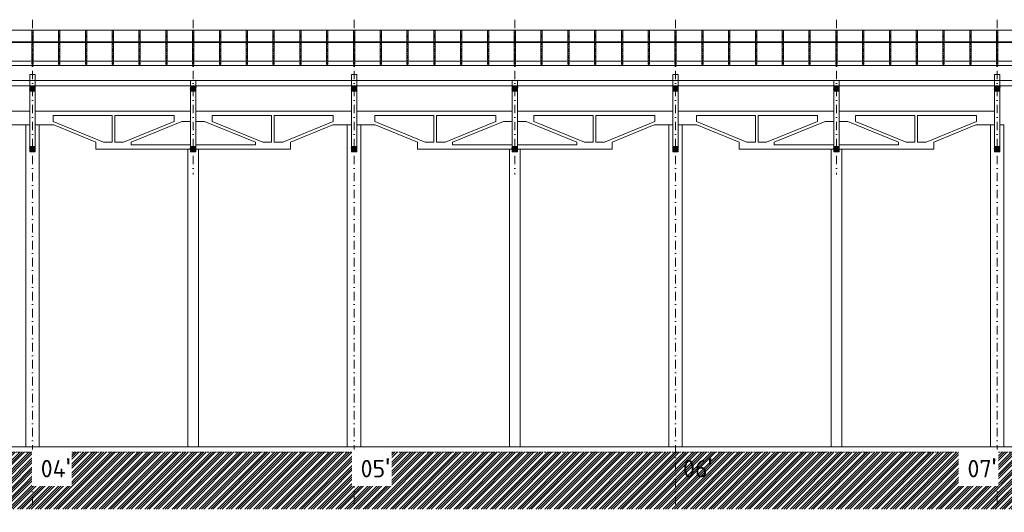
# Model space of a CAD drawing. Header units: millimetres. Extents: x -725694 to 4766210, y -2984614 to 2187451.
# Tile 40 of 256: x 41525 to 78265, y -47075 to -28685. Entities that reach past the tile are written whole.
import ezdxf

# ---------------------------------------------------------------- set-up
doc = ezdxf.new("R2010")
doc.units = ezdxf.units.MM
for name, pattern in [('CENTERX2', [101.6, 63.5, -12.7, 12.7, -12.7]), ('DASHDOT', [25.4, 12.7, -6.35, 0, -6.35]), ('HIDDEN', [9.525, 6.35, -3.175]), ('ČÁRKOVANÁ', [19.05, 12.7, -6.35])]:
    doc.linetypes.add(name, pattern=pattern)
for name, color, linetype, lineweight in [('A99_N_kce-pohl', 7, 'Continuous', 9), ('A99_N_kce-rez-sil', 7, 'Continuous', 18), ('A99_N_sraf', 7, 'Continuous', 0), ('A99_N_sraf @ 100', 7, 'Continuous', 0), ('A99_N_sraf @ 200', 7, 'Continuous', 0), ('A99_N_sraf @ 50 (2)', 7, 'Continuous', 0), ('A99_N_txt-popis-200', 7, 'Continuous', 5), ('A99_S_kce-pohl', 7, 'Continuous', 5), ('A99_S_kce-rez-sil', 7, 'Continuous', 15), ('A99_S_osy', 7, 'CENTERX2', 5)]:
    doc.layers.add(name, color=color, linetype=linetype, lineweight=lineweight)
doc.styles.add('ad_popis 100', font='isocpeur.ttf', dxfattribs={"height": 200})
pattern_1 = [(45, (36240, -250), (-28.28427, 28.28427), []), (45, (36251.314, -250), (-28.28427, 28.28427), []), (45, (36273.94, -250), (-16.970563, 39.59798), [16, -8, 0, -8])]
pattern_2 = [(45, (36240, -2450), (-28.28427, 28.28427), []), (45, (36251.314, -2450), (-28.28427, 28.28427), []), (45, (36273.94, -2450), (-16.970563, 39.59798), [16, -8, 0, -8])]
pattern_3 = [(45, (48240, -250), (-28.28427, 28.28427), []), (45, (48251.314, -250), (-28.28427, 28.28427), []), (45, (48273.94, -250), (-16.970563, 39.59798), [16, -8, 0, -8])]
pattern_4 = [(45, (48240, -2450), (-28.28427, 28.28427), []), (45, (48251.314, -2450), (-28.28427, 28.28427), []), (45, (48273.94, -2450), (-16.970563, 39.59798), [16, -8, 0, -8])]
pattern_5 = [(45, (60240, -250), (-28.28427, 28.28427), []), (45, (60251.314, -250), (-28.28427, 28.28427), []), (45, (60273.94, -250), (-16.970563, 39.59798), [16, -8, 0, -8])]
pattern_6 = [(45, (60240, -2450), (-28.28427, 28.28427), []), (45, (60251.314, -2450), (-28.28427, 28.28427), []), (45, (60273.94, -2450), (-16.970563, 39.59798), [16, -8, 0, -8])]
pattern_7 = [(45, (72240, -250), (-28.28427, 28.28427), []), (45, (72251.314, -250), (-28.28427, 28.28427), []), (45, (72273.94, -250), (-16.970563, 39.59798), [16, -8, 0, -8])]
pattern_8 = [(45, (72240, -2450), (-28.28427, 28.28427), []), (45, (72251.314, -2450), (-28.28427, 28.28427), []), (45, (72273.94, -2450), (-16.970563, 39.59798), [16, -8, 0, -8])]
pattern_9 = [(45, (42240, -250), (-28.28427, 28.28427), []), (45, (42251.314, -250), (-28.28427, 28.28427), []), (45, (42273.94, -250), (-16.970563, 39.59798), [16, -8, 0, -8])]
pattern_10 = [(45, (42240, -2450), (-28.28427, 28.28427), []), (45, (42251.314, -2450), (-28.28427, 28.28427), []), (45, (42273.94, -2450), (-16.970563, 39.59798), [16, -8, 0, -8])]
pattern_11 = [(45, (54240, -250), (-28.28427, 28.28427), []), (45, (54251.314, -250), (-28.28427, 28.28427), []), (45, (54273.94, -250), (-16.970563, 39.59798), [16, -8, 0, -8])]
pattern_12 = [(45, (54240, -2450), (-28.28427, 28.28427), []), (45, (54251.314, -2450), (-28.28427, 28.28427), []), (45, (54273.94, -2450), (-16.970563, 39.59798), [16, -8, 0, -8])]
pattern_13 = [(45, (66240, -250), (-28.28427, 28.28427), []), (45, (66251.314, -250), (-28.28427, 28.28427), []), (45, (66273.94, -250), (-16.970563, 39.59798), [16, -8, 0, -8])]
pattern_14 = [(45, (66240, -2450), (-28.28427, 28.28427), []), (45, (66251.314, -2450), (-28.28427, 28.28427), []), (45, (66273.94, -2450), (-16.970563, 39.59798), [16, -8, 0, -8])]

# ---------------------------------------------------------------- blocks, each defined once
blk = doc.blocks.new('*U6348')
at = {"layer": 'A99_N_sraf @ 100', "lineweight": 0, "ltscale": 2, "transparency": 33554687}
h = blk.add_hatch(dxfattribs=at)
h.set_pattern_fill('ZELEZOBETON', color=256, scale=8)
h.set_pattern_definition(pattern_1)
h.paths.add_polyline_path([(42100, -31355), (42100, -31155), (41900, -31155), (41900, -31355)])
at = {"layer": 'A99_N_sraf @ 200', "lineweight": 0, "ltscale": 2, "transparency": 33554687}
h = blk.add_hatch(dxfattribs=at)
h.set_pattern_fill('ZELEZOBETON', color=256, scale=8)
h.set_pattern_definition(pattern_1)
h.paths.add_polyline_path([(42100, -31355), (42100, -31155), (41900, -31155), (41900, -31355)])
at = {"layer": 'A99_N_sraf @ 50 (2)', "lineweight": 0, "ltscale": 2, "transparency": 33554687}
h = blk.add_hatch(dxfattribs=at)
h.set_pattern_fill('ZELEZOBETON', color=256, scale=8)
h.set_pattern_definition(pattern_1)
h.paths.add_polyline_path([(42100, -31355), (42100, -31155), (41900, -31155), (41900, -31355)])
blk = doc.blocks.new('*U6349')
at = {"layer": 'A99_N_sraf @ 100', "lineweight": 0, "ltscale": 2, "transparency": 33554687}
h = blk.add_hatch(dxfattribs=at)
h.set_pattern_fill('ZELEZOBETON', color=256, scale=8)
h.set_pattern_definition(pattern_2)
h.paths.add_polyline_path([(42100, -33615), (42100, -33417), (41900, -33417), (41900, -33615)])
at = {"layer": 'A99_N_sraf @ 200', "lineweight": 0, "ltscale": 2, "transparency": 33554687}
h = blk.add_hatch(dxfattribs=at)
h.set_pattern_fill('ZELEZOBETON', color=256, scale=8)
h.set_pattern_definition(pattern_2)
h.paths.add_polyline_path([(42100, -33615), (42100, -33417), (41900, -33417), (41900, -33615)])
at = {"layer": 'A99_N_sraf @ 50 (2)', "lineweight": 0, "ltscale": 2, "transparency": 33554687}
h = blk.add_hatch(dxfattribs=at)
h.set_pattern_fill('ZELEZOBETON', color=256, scale=8)
h.set_pattern_definition(pattern_2)
h.paths.add_polyline_path([(42100, -33615), (42100, -33417), (41900, -33417), (41900, -33615)])
blk = doc.blocks.new('*U6350')
at = {"layer": 'A99_N_sraf @ 100', "lineweight": 0, "ltscale": 2, "transparency": 33554687}
h = blk.add_hatch(dxfattribs=at)
h.set_pattern_fill('ZELEZOBETON', color=256, scale=8)
h.set_pattern_definition(pattern_3)
h.paths.add_polyline_path([(54100, -31355), (54100, -31155), (53900, -31155), (53900, -31355)])
at = {"layer": 'A99_N_sraf @ 200', "lineweight": 0, "ltscale": 2, "transparency": 33554687}
h = blk.add_hatch(dxfattribs=at)
h.set_pattern_fill('ZELEZOBETON', color=256, scale=8)
h.set_pattern_definition(pattern_3)
h.paths.add_polyline_path([(54100, -31355), (54100, -31155), (53900, -31155), (53900, -31355)])
at = {"layer": 'A99_N_sraf @ 50 (2)', "lineweight": 0, "ltscale": 2, "transparency": 33554687}
h = blk.add_hatch(dxfattribs=at)
h.set_pattern_fill('ZELEZOBETON', color=256, scale=8)
h.set_pattern_definition(pattern_3)
h.paths.add_polyline_path([(54100, -31355), (54100, -31155), (53900, -31155), (53900, -31355)])
blk = doc.blocks.new('*U6351')
at = {"layer": 'A99_N_sraf @ 100', "lineweight": 0, "ltscale": 2, "transparency": 33554687}
h = blk.add_hatch(dxfattribs=at)
h.set_pattern_fill('ZELEZOBETON', color=256, scale=8)
h.set_pattern_definition(pattern_4)
h.paths.add_polyline_path([(54100, -33615), (54100, -33417), (53900, -33417), (53900, -33615)])
at = {"layer": 'A99_N_sraf @ 200', "lineweight": 0, "ltscale": 2, "transparency": 33554687}
h = blk.add_hatch(dxfattribs=at)
h.set_pattern_fill('ZELEZOBETON', color=256, scale=8)
h.set_pattern_definition(pattern_4)
h.paths.add_polyline_path([(54100, -33615), (54100, -33417), (53900, -33417), (53900, -33615)])
at = {"layer": 'A99_N_sraf @ 50 (2)', "lineweight": 0, "ltscale": 2, "transparency": 33554687}
h = blk.add_hatch(dxfattribs=at)
h.set_pattern_fill('ZELEZOBETON', color=256, scale=8)
h.set_pattern_definition(pattern_4)
h.paths.add_polyline_path([(54100, -33615), (54100, -33417), (53900, -33417), (53900, -33615)])
blk = doc.blocks.new('*U6352')
at = {"layer": 'A99_N_sraf @ 100', "lineweight": 0, "ltscale": 2, "transparency": 33554687}
h = blk.add_hatch(dxfattribs=at)
h.set_pattern_fill('ZELEZOBETON', color=256, scale=8)
h.set_pattern_definition(pattern_5)
h.paths.add_polyline_path([(66100, -31355), (66100, -31155), (65900, -31155), (65900, -31355)])
at = {"layer": 'A99_N_sraf @ 200', "lineweight": 0, "ltscale": 2, "transparency": 33554687}
h = blk.add_hatch(dxfattribs=at)
h.set_pattern_fill('ZELEZOBETON', color=256, scale=8)
h.set_pattern_definition(pattern_5)
h.paths.add_polyline_path([(66100, -31355), (66100, -31155), (65900, -31155), (65900, -31355)])
at = {"layer": 'A99_N_sraf @ 50 (2)', "lineweight": 0, "ltscale": 2, "transparency": 33554687}
h = blk.add_hatch(dxfattribs=at)
h.set_pattern_fill('ZELEZOBETON', color=256, scale=8)
h.set_pattern_definition(pattern_5)
h.paths.add_polyline_path([(66100, -31355), (66100, -31155), (65900, -31155), (65900, -31355)])
blk = doc.blocks.new('*U6353')
at = {"layer": 'A99_N_sraf @ 100', "lineweight": 0, "ltscale": 2, "transparency": 33554687}
h = blk.add_hatch(dxfattribs=at)
h.set_pattern_fill('ZELEZOBETON', color=256, scale=8)
h.set_pattern_definition(pattern_6)
h.paths.add_polyline_path([(66100, -33615), (66100, -33417), (65900, -33417), (65900, -33615)])
at = {"layer": 'A99_N_sraf @ 200', "lineweight": 0, "ltscale": 2, "transparency": 33554687}
h = blk.add_hatch(dxfattribs=at)
h.set_pattern_fill('ZELEZOBETON', color=256, scale=8)
h.set_pattern_definition(pattern_6)
h.paths.add_polyline_path([(66100, -33615), (66100, -33417), (65900, -33417), (65900, -33615)])
at = {"layer": 'A99_N_sraf @ 50 (2)', "lineweight": 0, "ltscale": 2, "transparency": 33554687}
h = blk.add_hatch(dxfattribs=at)
h.set_pattern_fill('ZELEZOBETON', color=256, scale=8)
h.set_pattern_definition(pattern_6)
h.paths.add_polyline_path([(66100, -33615), (66100, -33417), (65900, -33417), (65900, -33615)])
blk = doc.blocks.new('*U6354')
at = {"layer": 'A99_N_sraf @ 100', "lineweight": 0, "ltscale": 2, "transparency": 33554687}
h = blk.add_hatch(dxfattribs=at)
h.set_pattern_fill('ZELEZOBETON', color=256, scale=8)
h.set_pattern_definition(pattern_7)
h.paths.add_polyline_path([(78100, -31355), (78100, -31155), (77900, -31155), (77900, -31355)])
at = {"layer": 'A99_N_sraf @ 200', "lineweight": 0, "ltscale": 2, "transparency": 33554687}
h = blk.add_hatch(dxfattribs=at)
h.set_pattern_fill('ZELEZOBETON', color=256, scale=8)
h.set_pattern_definition(pattern_7)
h.paths.add_polyline_path([(78100, -31355), (78100, -31155), (77900, -31155), (77900, -31355)])
at = {"layer": 'A99_N_sraf @ 50 (2)', "lineweight": 0, "ltscale": 2, "transparency": 33554687}
h = blk.add_hatch(dxfattribs=at)
h.set_pattern_fill('ZELEZOBETON', color=256, scale=8)
h.set_pattern_definition(pattern_7)
h.paths.add_polyline_path([(78100, -31355), (78100, -31155), (77900, -31155), (77900, -31355)])
blk = doc.blocks.new('*U6355')
at = {"layer": 'A99_N_sraf @ 100', "lineweight": 0, "ltscale": 2, "transparency": 33554687}
h = blk.add_hatch(dxfattribs=at)
h.set_pattern_fill('ZELEZOBETON', color=256, scale=8)
h.set_pattern_definition(pattern_8)
h.paths.add_polyline_path([(78100, -33615), (78100, -33417), (77900, -33417), (77900, -33615)])
at = {"layer": 'A99_N_sraf @ 200', "lineweight": 0, "ltscale": 2, "transparency": 33554687}
h = blk.add_hatch(dxfattribs=at)
h.set_pattern_fill('ZELEZOBETON', color=256, scale=8)
h.set_pattern_definition(pattern_8)
h.paths.add_polyline_path([(78100, -33615), (78100, -33417), (77900, -33417), (77900, -33615)])
at = {"layer": 'A99_N_sraf @ 50 (2)', "lineweight": 0, "ltscale": 2, "transparency": 33554687}
h = blk.add_hatch(dxfattribs=at)
h.set_pattern_fill('ZELEZOBETON', color=256, scale=8)
h.set_pattern_definition(pattern_8)
h.paths.add_polyline_path([(78100, -33615), (78100, -33417), (77900, -33417), (77900, -33615)])
blk = doc.blocks.new('*U6374')
at = {"layer": 'A99_N_sraf @ 100', "lineweight": 0, "ltscale": 2, "transparency": 33554687}
h = blk.add_hatch(dxfattribs=at)
h.set_pattern_fill('ZELEZOBETON', color=256, scale=8)
h.set_pattern_definition(pattern_9)
h.paths.add_polyline_path([(48100, -31355), (48100, -31155), (47900, -31155), (47900, -31355)])
at = {"layer": 'A99_N_sraf @ 200', "lineweight": 0, "ltscale": 2, "transparency": 33554687}
h = blk.add_hatch(dxfattribs=at)
h.set_pattern_fill('ZELEZOBETON', color=256, scale=8)
h.set_pattern_definition(pattern_9)
h.paths.add_polyline_path([(48100, -31355), (48100, -31155), (47900, -31155), (47900, -31355)])
at = {"layer": 'A99_N_sraf @ 50 (2)', "lineweight": 0, "ltscale": 2, "transparency": 33554687}
h = blk.add_hatch(dxfattribs=at)
h.set_pattern_fill('ZELEZOBETON', color=256, scale=8)
h.set_pattern_definition(pattern_9)
h.paths.add_polyline_path([(48100, -31355), (48100, -31155), (47900, -31155), (47900, -31355)])
blk = doc.blocks.new('*U6375')
at = {"layer": 'A99_N_sraf @ 100', "lineweight": 0, "ltscale": 2, "transparency": 33554687}
h = blk.add_hatch(dxfattribs=at)
h.set_pattern_fill('ZELEZOBETON', color=256, scale=8)
h.set_pattern_definition(pattern_10)
h.paths.add_polyline_path([(48100, -33615), (48100, -33417), (47900, -33417), (47900, -33615)])
at = {"layer": 'A99_N_sraf @ 200', "lineweight": 0, "ltscale": 2, "transparency": 33554687}
h = blk.add_hatch(dxfattribs=at)
h.set_pattern_fill('ZELEZOBETON', color=256, scale=8)
h.set_pattern_definition(pattern_10)
h.paths.add_polyline_path([(48100, -33615), (48100, -33417), (47900, -33417), (47900, -33615)])
at = {"layer": 'A99_N_sraf @ 50 (2)', "lineweight": 0, "ltscale": 2, "transparency": 33554687}
h = blk.add_hatch(dxfattribs=at)
h.set_pattern_fill('ZELEZOBETON', color=256, scale=8)
h.set_pattern_definition(pattern_10)
h.paths.add_polyline_path([(48100, -33615), (48100, -33417), (47900, -33417), (47900, -33615)])
blk = doc.blocks.new('*U6376')
at = {"layer": 'A99_N_sraf @ 100', "lineweight": 0, "ltscale": 2, "transparency": 33554687}
h = blk.add_hatch(dxfattribs=at)
h.set_pattern_fill('ZELEZOBETON', color=256, scale=8)
h.set_pattern_definition(pattern_11)
h.paths.add_polyline_path([(60100, -31355), (60100, -31155), (59900, -31155), (59900, -31355)])
at = {"layer": 'A99_N_sraf @ 200', "lineweight": 0, "ltscale": 2, "transparency": 33554687}
h = blk.add_hatch(dxfattribs=at)
h.set_pattern_fill('ZELEZOBETON', color=256, scale=8)
h.set_pattern_definition(pattern_11)
h.paths.add_polyline_path([(60100, -31355), (60100, -31155), (59900, -31155), (59900, -31355)])
at = {"layer": 'A99_N_sraf @ 50 (2)', "lineweight": 0, "ltscale": 2, "transparency": 33554687}
h = blk.add_hatch(dxfattribs=at)
h.set_pattern_fill('ZELEZOBETON', color=256, scale=8)
h.set_pattern_definition(pattern_11)
h.paths.add_polyline_path([(60100, -31355), (60100, -31155), (59900, -31155), (59900, -31355)])
blk = doc.blocks.new('*U6377')
at = {"layer": 'A99_N_sraf @ 100', "lineweight": 0, "ltscale": 2, "transparency": 33554687}
h = blk.add_hatch(dxfattribs=at)
h.set_pattern_fill('ZELEZOBETON', color=256, scale=8)
h.set_pattern_definition(pattern_12)
h.paths.add_polyline_path([(60100, -33615), (60100, -33417), (59900, -33417), (59900, -33615)])
at = {"layer": 'A99_N_sraf @ 200', "lineweight": 0, "ltscale": 2, "transparency": 33554687}
h = blk.add_hatch(dxfattribs=at)
h.set_pattern_fill('ZELEZOBETON', color=256, scale=8)
h.set_pattern_definition(pattern_12)
h.paths.add_polyline_path([(60100, -33615), (60100, -33417), (59900, -33417), (59900, -33615)])
at = {"layer": 'A99_N_sraf @ 50 (2)', "lineweight": 0, "ltscale": 2, "transparency": 33554687}
h = blk.add_hatch(dxfattribs=at)
h.set_pattern_fill('ZELEZOBETON', color=256, scale=8)
h.set_pattern_definition(pattern_12)
h.paths.add_polyline_path([(60100, -33615), (60100, -33417), (59900, -33417), (59900, -33615)])
blk = doc.blocks.new('*U6378')
at = {"layer": 'A99_N_sraf @ 100', "lineweight": 0, "ltscale": 2, "transparency": 33554687}
h = blk.add_hatch(dxfattribs=at)
h.set_pattern_fill('ZELEZOBETON', color=256, scale=8)
h.set_pattern_definition(pattern_13)
h.paths.add_polyline_path([(72100, -31355), (72100, -31155), (71900, -31155), (71900, -31355)])
at = {"layer": 'A99_N_sraf @ 200', "lineweight": 0, "ltscale": 2, "transparency": 33554687}
h = blk.add_hatch(dxfattribs=at)
h.set_pattern_fill('ZELEZOBETON', color=256, scale=8)
h.set_pattern_definition(pattern_13)
h.paths.add_polyline_path([(72100, -31355), (72100, -31155), (71900, -31155), (71900, -31355)])
at = {"layer": 'A99_N_sraf @ 50 (2)', "lineweight": 0, "ltscale": 2, "transparency": 33554687}
h = blk.add_hatch(dxfattribs=at)
h.set_pattern_fill('ZELEZOBETON', color=256, scale=8)
h.set_pattern_definition(pattern_13)
h.paths.add_polyline_path([(72100, -31355), (72100, -31155), (71900, -31155), (71900, -31355)])
blk = doc.blocks.new('*U6379')
at = {"layer": 'A99_N_sraf @ 100', "lineweight": 0, "ltscale": 2, "transparency": 33554687}
h = blk.add_hatch(dxfattribs=at)
h.set_pattern_fill('ZELEZOBETON', color=256, scale=8)
h.set_pattern_definition(pattern_14)
h.paths.add_polyline_path([(72100, -33615), (72100, -33417), (71900, -33417), (71900, -33615)])
at = {"layer": 'A99_N_sraf @ 200', "lineweight": 0, "ltscale": 2, "transparency": 33554687}
h = blk.add_hatch(dxfattribs=at)
h.set_pattern_fill('ZELEZOBETON', color=256, scale=8)
h.set_pattern_definition(pattern_14)
h.paths.add_polyline_path([(72100, -33615), (72100, -33417), (71900, -33417), (71900, -33615)])
at = {"layer": 'A99_N_sraf @ 50 (2)', "lineweight": 0, "ltscale": 2, "transparency": 33554687}
h = blk.add_hatch(dxfattribs=at)
h.set_pattern_fill('ZELEZOBETON', color=256, scale=8)
h.set_pattern_definition(pattern_14)
h.paths.add_polyline_path([(72100, -33615), (72100, -33417), (71900, -33417), (71900, -33615)])

msp = doc.modelspace()

# ---------------------------------------------------------------- hatches: boundary and pattern name
at = {"layer": 'A99_N_sraf @ 200', "linetype": 'Continuous', "lineweight": 0}
h = msp.add_hatch(dxfattribs=at)
h.set_pattern_fill('ZEM_PUVODNI', color=256, scale=0.3, angle=90)
h.set_pattern_definition([(225, (-1008875, 174330), (169.705627, -169.705627), []), (225, (-1008959.85, 174330), (169.705627, -169.705627), []), (225, (-1009044.7, 174330), (169.705627, -169.705627), [])])
h.paths.add_polyline_path([(-150, -44835), (-150, -46960), (155112.5, -46960), (155112.5, -44835)])

# ---------------------------------------------------------------- linework, layer by layer
at = {"layer": 'A99_N_kce-pohl', "color": 1, "linetype": 'Continuous'}
for p, q in [((41975, -30210), (41975, -29075)), ((42025, -30210), (42025, -29075)), ((42975, -30210), (42975, -29075)), ((43025, -30210), (43025, -29075)), ((43975, -30210), (43975, -29075)), ((44025, -30210), (44025, -29075)), ((44975, -30210), (44975, -29075)), ((45025, -30210), (45025, -29075)), ((45975, -30210), (45975, -29075)), ((46025, -30210), (46025, -29075)), ((46975, -30210), (46975, -29075)), ((47025, -30210), (47025, -29075)), ((47975, -30210), (47975, -29075)), ((48025, -30210), (48025, -29075)), ((48975, -30210), (48975, -29075)), ((49025, -30210), (49025, -29075)), ((49975, -30210), (49975, -29075)), ((50025, -30210), (50025, -29075)), ((50975, -30210), (50975, -29075)), ((51025, -30210), (51025, -29075)), ((51975, -30210), (51975, -29075)), ((52025, -30210), (52025, -29075)), ((52975, -30210), (52975, -29075)), ((53025, -30210), (53025, -29075)), ((53975, -30210), (53975, -29075)), ((54025, -30210), (54025, -29075)), ((54975, -30210), (54975, -29075)), ((55025, -30210), (55025, -29075)), ((55975, -30210), (55975, -29075)), ((56025, -30210), (56025, -29075)), ((56975, -30210), (56975, -29075)), ((57025, -30210), (57025, -29075)), ((57975, -30210), (57975, -29075)), ((58025, -30210), (58025, -29075)), ((58975, -30210), (58975, -29075)), ((59025, -30210), (59025, -29075)), ((59975, -30210), (59975, -29075)), ((60025, -30210), (60025, -29075)), ((60975, -30210), (60975, -29075)), ((61025, -30210), (61025, -29075)), ((61975, -30210), (61975, -29075)), ((62025, -30210), (62025, -29075)), ((62975, -30210), (62975, -29075)), ((63025, -30210), (63025, -29075)), ((63975, -30210), (63975, -29075)), ((64025, -30210), (64025, -29075)), ((64975, -30210), (64975, -29075)), ((65025, -30210), (65025, -29075)), ((65975, -30210), (65975, -29075)), ((66025, -30210), (66025, -29075)), ((66975, -30210), (66975, -29075)), ((67025, -30210), (67025, -29075)), ((67975, -30210), (67975, -29075)), ((68025, -30210), (68025, -29075)), ((68975, -30210), (68975, -29075)), ((69025, -30210), (69025, -29075)), ((69975, -30210), (69975, -29075)), ((70025, -30210), (70025, -29075)), ((70975, -30210), (70975, -29075)), ((71025, -30210), (71025, -29075)), ((71975, -30210), (71975, -29075)), ((72025, -30210), (72025, -29075)), ((72975, -30210), (72975, -29075)), ((73025, -30210), (73025, -29075)), ((73975, -30210), (73975, -29075)), ((74025, -30210), (74025, -29075)), ((74975, -30210), (74975, -29075)), ((75025, -30210), (75025, -29075)), ((75975, -30210), (75975, -29075)), ((76025, -30210), (76025, -29075)), ((76975, -30210), (76975, -29075)), ((77025, -30210), (77025, -29075)), ((77975, -30210), (77975, -29075)), ((78025, -30210), (78025, -29075))]:
    msp.add_line(p, q, dxfattribs=at)
at = {"layer": 'A99_N_kce-pohl', "color": 1, "linetype": 'DASHDOT', "lineweight": 5, "ltscale": 10}
for p, q in [((42000, -30390), (42000, -29075)), ((43000, -30390), (43000, -29075)), ((44000, -30390), (44000, -29075)), ((45000, -30390), (45000, -29075)), ((46000, -30390), (46000, -29075)), ((47000, -30390), (47000, -29075)), ((48000, -30390), (48000, -29075)), ((49000, -30390), (49000, -29075)), ((50000, -30390), (50000, -29075)), ((51000, -30390), (51000, -29075)), ((52000, -30390), (52000, -29075)), ((53000, -30390), (53000, -29075)), ((54000, -30390), (54000, -29075)), ((55000, -30390), (55000, -29075)), ((56000, -30390), (56000, -29075)), ((57000, -30390), (57000, -29075)), ((58000, -30390), (58000, -29075)), ((59000, -30390), (59000, -29075)), ((60000, -30390), (60000, -29075)), ((61000, -30390), (61000, -29075)), ((62000, -30390), (62000, -29075)), ((63000, -30390), (63000, -29075)), ((64000, -30390), (64000, -29075)), ((65000, -30390), (65000, -29075)), ((66000, -30390), (66000, -29075)), ((67000, -30390), (67000, -29075)), ((68000, -30390), (68000, -29075)), ((69000, -30390), (69000, -29075)), ((70000, -30390), (70000, -29075)), ((71000, -30390), (71000, -29075)), ((72000, -30390), (72000, -29075)), ((73000, -30390), (73000, -29075)), ((74000, -30390), (74000, -29075)), ((75000, -30390), (75000, -29075)), ((76000, -30390), (76000, -29075)), ((77000, -30390), (77000, -29075)), ((78000, -30390), (78000, -29075))]:
    msp.add_line(p, q, dxfattribs=at)
at = {"layer": 'A99_N_kce-pohl', "color": 1, "linetype": 'Continuous'}
for points in [[(11930, -29075), (144620, -29075)], [(144550, -30230), (12000, -30230)]]:
    msp.add_lwpolyline(points, dxfattribs=at)
at = {"layer": 'A99_N_kce-pohl', "color": 1, "linetype": 'Continuous', "lineweight": 9, "flags": 128}
for points in [[(41975, -29540), (42025, -29540), (42025, -29557.5), (41975, -29557.5)], [(42975, -29540), (43025, -29540), (43025, -29557.5), (42975, -29557.5)], [(43975, -29540), (44025, -29540), (44025, -29557.5), (43975, -29557.5)], [(44975, -29540), (45025, -29540), (45025, -29557.5), (44975, -29557.5)], [(45975, -29540), (46025, -29540), (46025, -29557.5), (45975, -29557.5)], [(46975, -29540), (47025, -29540), (47025, -29557.5), (46975, -29557.5)], [(47975, -29540), (48025, -29540), (48025, -29557.5), (47975, -29557.5)], [(48975, -29540), (49025, -29540), (49025, -29557.5), (48975, -29557.5)], [(49975, -29540), (50025, -29540), (50025, -29557.5), (49975, -29557.5)], [(50975, -29540), (51025, -29540), (51025, -29557.5), (50975, -29557.5)], [(51975, -29540), (52025, -29540), (52025, -29557.5), (51975, -29557.5)], [(52975, -29540), (53025, -29540), (53025, -29557.5), (52975, -29557.5)], [(53975, -29540), (54025, -29540), (54025, -29557.5), (53975, -29557.5)], [(54975, -29540), (55025, -29540), (55025, -29557.5), (54975, -29557.5)], [(55975, -29540), (56025, -29540), (56025, -29557.5), (55975, -29557.5)], [(56975, -29540), (57025, -29540), (57025, -29557.5), (56975, -29557.5)], [(57975, -29540), (58025, -29540), (58025, -29557.5), (57975, -29557.5)], [(58975, -29540), (59025, -29540), (59025, -29557.5), (58975, -29557.5)], [(59975, -29540), (60025, -29540), (60025, -29557.5), (59975, -29557.5)], [(60975, -29540), (61025, -29540), (61025, -29557.5), (60975, -29557.5)], [(61975, -29540), (62025, -29540), (62025, -29557.5), (61975, -29557.5)], [(62975, -29540), (63025, -29540), (63025, -29557.5), (62975, -29557.5)], [(63975, -29540), (64025, -29540), (64025, -29557.5), (63975, -29557.5)], [(64975, -29540), (65025, -29540), (65025, -29557.5), (64975, -29557.5)], [(65975, -29540), (66025, -29540), (66025, -29557.5), (65975, -29557.5)], [(66975, -29540), (67025, -29540), (67025, -29557.5), (66975, -29557.5)], [(67975, -29540), (68025, -29540), (68025, -29557.5), (67975, -29557.5)], [(68975, -29540), (69025, -29540), (69025, -29557.5), (68975, -29557.5)], [(69975, -29540), (70025, -29540), (70025, -29557.5), (69975, -29557.5)], [(70975, -29540), (71025, -29540), (71025, -29557.5), (70975, -29557.5)], [(71975, -29540), (72025, -29540), (72025, -29557.5), (71975, -29557.5)], [(72975, -29540), (73025, -29540), (73025, -29557.5), (72975, -29557.5)], [(73975, -29540), (74025, -29540), (74025, -29557.5), (73975, -29557.5)], [(74975, -29540), (75025, -29540), (75025, -29557.5), (74975, -29557.5)], [(75975, -29540), (76025, -29540), (76025, -29557.5), (75975, -29557.5)], [(76975, -29540), (77025, -29540), (77025, -29557.5), (76975, -29557.5)], [(77975, -29540), (78025, -29540), (78025, -29557.5), (77975, -29557.5)]]:
    msp.add_lwpolyline(points, close=True, dxfattribs=at)
at = {"layer": 'A99_N_kce-pohl', "color": 1, "linetype": 'ČÁRKOVANÁ', "ltscale": 3}
for points in [[(41975, -30210), (41975, -30390)], [(42025, -30210), (42025, -30390)], [(42975, -30210), (42975, -30390)], [(43025, -30210), (43025, -30390)], [(43975, -30210), (43975, -30390)], [(44025, -30210), (44025, -30390)], [(44975, -30210), (44975, -30390)], [(45025, -30210), (45025, -30390)], [(45975, -30210), (45975, -30390)], [(46025, -30210), (46025, -30390)], [(46975, -30210), (46975, -30390)], [(47025, -30210), (47025, -30390)], [(47975, -30210), (47975, -30390)], [(48025, -30210), (48025, -30390)], [(48975, -30210), (48975, -30390)], [(49025, -30210), (49025, -30390)], [(49975, -30210), (49975, -30390)], [(50025, -30210), (50025, -30390)], [(50975, -30210), (50975, -30390)], [(51025, -30210), (51025, -30390)], [(51975, -30210), (51975, -30390)], [(52025, -30210), (52025, -30390)], [(52975, -30210), (52975, -30390)], [(53025, -30210), (53025, -30390)], [(53975, -30210), (53975, -30390)], [(54025, -30210), (54025, -30390)], [(54975, -30210), (54975, -30390)], [(55025, -30210), (55025, -30390)], [(55975, -30210), (55975, -30390)], [(56025, -30210), (56025, -30390)], [(56975, -30210), (56975, -30390)], [(57025, -30210), (57025, -30390)], [(57975, -30210), (57975, -30390)], [(58025, -30210), (58025, -30390)], [(58975, -30210), (58975, -30390)], [(59025, -30210), (59025, -30390)], [(59975, -30210), (59975, -30390)], [(60025, -30210), (60025, -30390)], [(60975, -30210), (60975, -30390)], [(61025, -30210), (61025, -30390)], [(61975, -30210), (61975, -30390)], [(62025, -30210), (62025, -30390)], [(62975, -30210), (62975, -30390)], [(63025, -30210), (63025, -30390)], [(63975, -30210), (63975, -30390)], [(64025, -30210), (64025, -30390)], [(64975, -30210), (64975, -30390)], [(65025, -30210), (65025, -30390)], [(65975, -30210), (65975, -30390)], [(66025, -30210), (66025, -30390)], [(66975, -30210), (66975, -30390)], [(67025, -30210), (67025, -30390)], [(67975, -30210), (67975, -30390)], [(68025, -30210), (68025, -30390)], [(68975, -30210), (68975, -30390)], [(69025, -30210), (69025, -30390)], [(69975, -30210), (69975, -30390)], [(70025, -30210), (70025, -30390)], [(70975, -30210), (70975, -30390)], [(71025, -30210), (71025, -30390)], [(71975, -30210), (71975, -30390)], [(72025, -30210), (72025, -30390)], [(72975, -30210), (72975, -30390)], [(73025, -30210), (73025, -30390)], [(73975, -30210), (73975, -30390)], [(74025, -30210), (74025, -30390)], [(74975, -30210), (74975, -30390)], [(75025, -30210), (75025, -30390)], [(75975, -30210), (75975, -30390)], [(76025, -30210), (76025, -30390)], [(76975, -30210), (76975, -30390)], [(77025, -30210), (77025, -30390)], [(77975, -30210), (77975, -30390)], [(78025, -30210), (78025, -30390)]]:
    msp.add_lwpolyline(points, dxfattribs=at)
at = {"layer": 'A99_N_kce-rez-sil', "color": 1, "linetype": 'Continuous', "flags": 128}
for points in [[(144620, -29510), (11930, -29510)], [(144550, -29540), (11965, -29540)]]:
    msp.add_lwpolyline(points, dxfattribs=at)
at = {"layer": 'A99_S_kce-pohl', "linetype": 'Continuous'}
for p, q in [((41900, -33515), (41900, -30735)), ((42100, -30735), (41900, -30735)), ((41900, -33515), (41900, -30735)), ((42100, -30735), (41900, -30735)), ((42100, -33515), (42100, -30735)), ((42100, -33515), (42100, -30735)), ((53900, -33515), (53900, -30735)), ((54100, -30735), (53900, -30735)), ((53900, -33515), (53900, -30735)), ((54100, -30735), (53900, -30735)), ((54100, -33515), (54100, -30735)), ((54100, -33515), (54100, -30735)), ((65900, -33515), (65900, -30735)), ((66100, -30735), (65900, -30735)), ((65900, -33515), (65900, -30735)), ((66100, -30735), (65900, -30735)), ((66100, -33515), (66100, -30735)), ((66100, -33515), (66100, -30735)), ((77900, -33515), (77900, -30735)), ((78100, -30735), (77900, -30735)), ((77900, -33515), (77900, -30735)), ((78100, -30735), (77900, -30735)), ((78100, -33515), (78100, -30735)), ((78100, -33515), (78100, -30735)), ((41900, -31150.5), (36100, -31150.5)), ((47900, -31150.5), (42100, -31150.5)), ((47900, -33515), (47900, -30955)), ((48100, -30955), (47900, -30955)), ((48100, -33515), (48100, -30955)), ((53900, -31150.5), (48100, -31150.5)), ((59900, -31150.5), (54100, -31150.5)), ((59900, -33515), (59900, -30955)), ((60100, -30955), (59900, -30955)), ((60100, -33515), (60100, -30955)), ((65900, -31150.5), (60100, -31150.5)), ((71900, -31150.5), (66100, -31150.5)), ((71900, -33515), (71900, -30955)), ((72100, -30955), (71900, -30955)), ((72100, -33515), (72100, -30955)), ((77900, -31150.5), (72100, -31150.5)), ((77900, -31150.5), (78650, -31150.5)), ((78450, -31150.5), (78100, -31150.5)), ((41900, -32105), (36100, -32105)), ((47900, -32105), (42100, -32105)), ((44975, -32265.9), (42776.8, -32265.9)), ((42776.8, -32488.9), (42776.8, -32265.9)), ((44975, -33253.1), (44975, -32265.9)), ((47292.7, -32265.9), (45075, -32265.9)), ((45075, -33253.1), (45075, -32265.9)), ((47292.7, -32480.9), (47292.7, -32265.9)), ((53900, -32105), (48100, -32105)), ((50925, -32265.9), (48707.3, -32265.9)), ((48707.3, -32480.9), (48707.3, -32265.9)), ((50925, -33253.1), (50925, -32265.9)), ((53223.2, -32265.9), (51025, -32265.9)), ((51025, -33253.1), (51025, -32265.9)), ((53223.2, -32488.9), (53223.2, -32265.9)), ((59900, -32105), (54100, -32105)), ((56975, -32265.9), (54776.8, -32265.9)), ((54776.8, -32488.9), (54776.8, -32265.9)), ((56975, -33253.1), (56975, -32265.9)), ((59292.7, -32265.9), (57075, -32265.9)), ((57075, -33253.1), (57075, -32265.9)), ((59292.7, -32480.9), (59292.7, -32265.9)), ((65900, -32105), (60100, -32105)), ((62925, -32265.9), (60707.3, -32265.9)), ((60707.3, -32480.9), (60707.3, -32265.9)), ((62925, -33253.1), (62925, -32265.9)), ((65223.2, -32265.9), (63025, -32265.9)), ((63025, -33253.1), (63025, -32265.9)), ((65223.2, -32488.9), (65223.2, -32265.9)), ((71900, -32105), (66100, -32105)), ((68975, -32265.9), (66776.8, -32265.9)), ((66776.8, -32488.9), (66776.8, -32265.9)), ((68975, -33253.1), (68975, -32265.9)), ((71292.7, -32265.9), (69075, -32265.9)), ((69075, -33253.1), (69075, -32265.9)), ((71292.7, -32480.9), (71292.7, -32265.9)), ((77900, -32105), (72100, -32105)), ((74925, -32265.9), (72707.3, -32265.9)), ((72707.3, -32480.9), (72707.3, -32265.9)), ((74925, -33253.1), (74925, -32265.9)), ((77223.2, -32265.9), (75025, -32265.9)), ((75025, -33253.1), (75025, -32265.9)), ((77223.2, -32488.9), (77223.2, -32265.9)), ((41900, -32611.9), (41205.2, -32611.9)), ((41750, -44635), (41750, -32611.9)), ((42100, -32611.9), (42794.8, -32611.9)), ((44653.5, -33253.1), (42776.8, -32488.9)), ((44369.5, -33253.1), (42794.8, -32611.9)), ((45396.5, -33253.1), (47292.7, -32480.9)), ((45680.5, -33253.1), (47576.7, -32480.9)), ((47576.7, -32480.9), (47900, -32480.9)), ((48423.3, -32480.9), (48100, -32480.9)), ((50319.5, -33253.1), (48423.3, -32480.9)), ((50603.5, -33253.1), (48707.3, -32480.9)), ((51346.5, -33253.1), (53223.2, -32488.9)), ((51630.5, -33253.1), (53205.2, -32611.9)), ((53900, -32611.9), (53205.2, -32611.9)), ((54100, -32611.9), (54794.8, -32611.9)), ((56653.5, -33253.1), (54776.8, -32488.9)), ((56369.5, -33253.1), (54794.8, -32611.9)), ((57396.5, -33253.1), (59292.7, -32480.9)), ((57680.5, -33253.1), (59576.7, -32480.9)), ((59576.7, -32480.9), (59900, -32480.9)), ((60423.3, -32480.9), (60100, -32480.9)), ((62319.5, -33253.1), (60423.3, -32480.9)), ((62603.5, -33253.1), (60707.3, -32480.9)), ((63346.5, -33253.1), (65223.2, -32488.9)), ((63630.5, -33253.1), (65205.2, -32611.9)), ((65900, -32611.9), (65205.2, -32611.9)), ((65750, -44635), (65750, -32611.9)), ((66100, -32611.9), (66794.8, -32611.9)), ((66250, -44635), (66250, -32611.9)), ((68653.5, -33253.1), (66776.8, -32488.9)), ((68369.5, -33253.1), (66794.8, -32611.9)), ((69396.5, -33253.1), (71292.7, -32480.9)), ((69680.5, -33253.1), (71576.7, -32480.9)), ((71576.7, -32480.9), (71900, -32480.9)), ((72423.3, -32480.9), (72100, -32480.9)), ((74319.5, -33253.1), (72423.3, -32480.9)), ((74603.5, -33253.1), (72707.3, -32480.9)), ((75346.5, -33253.1), (77223.2, -32488.9)), ((75630.5, -33253.1), (77205.2, -32611.9)), ((77900, -32611.9), (77205.2, -32611.9)), ((78250, -32611.9), (78100, -32611.9)), ((78250, -44635), (78250, -32611.9)), ((44369.5, -33515), (44369.5, -33253.1)), ((44653.5, -33253.1), (44975, -33253.1)), ((45075, -33253.1), (45396.5, -33253.1)), ((45680.5, -33253.1), (45680.5, -33354.1)), ((47900, -33354.1), (45680.5, -33354.1)), ((50319.5, -33354.1), (48100, -33354.1)), ((50319.5, -33253.1), (50319.5, -33354.1)), ((50925, -33253.1), (50603.5, -33253.1)), ((51346.5, -33253.1), (51025, -33253.1)), ((51630.5, -33515), (51630.5, -33253.1)), ((56369.5, -33515), (56369.5, -33253.1)), ((56653.5, -33253.1), (56975, -33253.1)), ((57075, -33253.1), (57396.5, -33253.1)), ((57680.5, -33253.1), (57680.5, -33354.1)), ((59900, -33354.1), (57680.5, -33354.1)), ((62319.5, -33354.1), (60100, -33354.1)), ((62319.5, -33253.1), (62319.5, -33354.1)), ((62925, -33253.1), (62603.5, -33253.1)), ((63346.5, -33253.1), (63025, -33253.1)), ((63630.5, -33515), (63630.5, -33253.1)), ((68369.5, -33515), (68369.5, -33253.1)), ((68653.5, -33253.1), (68975, -33253.1)), ((69075, -33253.1), (69396.5, -33253.1)), ((69680.5, -33253.1), (69680.5, -33354.1)), ((71900, -33354.1), (69680.5, -33354.1)), ((74319.5, -33354.1), (72100, -33354.1)), ((74319.5, -33253.1), (74319.5, -33354.1)), ((74925, -33253.1), (74603.5, -33253.1)), ((75346.5, -33253.1), (75025, -33253.1)), ((75630.5, -33515), (75630.5, -33253.1)), ((51630.5, -33515), (44369.5, -33515)), ((47800, -44635), (47800, -33515)), ((47900, -33515), (48100, -33515)), ((48200, -44635), (48200, -33515)), ((63630.5, -33515), (56369.5, -33515)), ((59800, -44635), (59800, -33515)), ((59900, -33515), (60100, -33515)), ((60200, -44635), (60200, -33515)), ((75630.5, -33515), (68369.5, -33515)), ((71800, -44635), (71800, -33515)), ((71900, -33515), (72100, -33515)), ((72200, -44635), (72200, -33515))]:
    msp.add_line(p, q, dxfattribs=at)
for points in [[(144450, -30390), (12100, -30390)], [(12100, -30950), (144450, -30950)]]:
    msp.add_lwpolyline(points, dxfattribs=at)
at = {"layer": 'A99_S_kce-pohl', "linetype": 'Continuous', "flags": 128}
msp.add_lwpolyline([(41900, -31155), (42100, -31155), (42100, -31355), (41900, -31355)], close=True, dxfattribs=at)
at = {"layer": 'A99_S_kce-rez-sil', "linetype": 'Continuous'}
msp.add_line((5450, -44635), (150800, -44635), dxfattribs=at)
at = {"layer": 'A99_S_kce-rez-sil', "color": 7, "linetype": 'HIDDEN', "lineweight": 5, "ltscale": 10}
msp.add_line((-150, -44835), (151100, -44835), dxfattribs=at)
at = {"layer": 'A99_S_kce-rez-sil', "linetype": 'Continuous', "flags": 128}
for points in [[(41900, -31155), (42100, -31155), (42100, -31355), (41900, -31355)], [(47900, -31155), (48100, -31155), (48100, -31355), (47900, -31355)], [(53900, -31155), (54100, -31155), (54100, -31355), (53900, -31355)], [(59900, -31155), (60100, -31155), (60100, -31355), (59900, -31355)], [(65900, -31155), (66100, -31155), (66100, -31355), (65900, -31355)], [(71900, -31155), (72100, -31155), (72100, -31355), (71900, -31355)], [(77900, -31155), (78100, -31155), (78100, -31355), (77900, -31355)], [(41900, -33417.3), (42100, -33417.3), (42100, -33615), (41900, -33615)], [(47900, -33417.3), (48100, -33417.3), (48100, -33615), (47900, -33615)], [(53900, -33417.3), (54100, -33417.3), (54100, -33615), (53900, -33615)], [(59900, -33417.3), (60100, -33417.3), (60100, -33615), (59900, -33615)], [(65900, -33417.3), (66100, -33417.3), (66100, -33615), (65900, -33615)], [(71900, -33417.3), (72100, -33417.3), (72100, -33615), (71900, -33615)], [(77900, -33417.3), (78100, -33417.3), (78100, -33615), (77900, -33615)]]:
    msp.add_lwpolyline(points, close=True, dxfattribs=at)
at = {"layer": 'A99_S_osy', "linetype": 'DASHDOT', "lineweight": 5, "ltscale": 25}
for p, q in [((42000, -28685), (42000, -47075)), ((48000, -28685), (48000, -34460)), ((54000, -28685), (54000, -47075)), ((60000, -28685), (60000, -34460)), ((66000, -28685), (66000, -47075)), ((72000, -28685), (72000, -34460)), ((78000, -28685), (78000, -47075))]:
    msp.add_line(p, q, dxfattribs=at)

# ---------------------------------------------------------------- block references
at = {"layer": 'A99_N_sraf', "color": 4, "linetype": 'Continuous', "lineweight": 0}
for name in ['*U6348', '*U6374', '*U6350', '*U6376', '*U6352', '*U6378', '*U6354', '*U6349', '*U6375', '*U6351', '*U6377', '*U6353', '*U6379', '*U6355']:
    msp.add_blockref(name, (0, 0), dxfattribs=at)

# ---------------------------------------------------------------- texts
at = {"layer": 'A99_N_txt-popis-200', "color": 1, "lineweight": 0, "insert": (66275, -45065), "char_height": 650, "attachment_point": 1, "style": 'ad_popis 100'}
msp.add_mtext_dynamic_manual_height_columns("06{\\fArial|b0|i0|c238|p34;\\H1.08333x;'}", width=832.5, gutter_width=1000, heights=[0], dxfattribs=at)

# ---------------------------------------------------------------- next in the draw order: texts
at = {"layer": 'A99_N_txt-popis-200', "color": 1, "lineweight": 0, "char_height": 650, "attachment_point": 1, "style": 'ad_popis 100', "bg_fill": 2}
for s, insert in [("04{\\fArial|b0|i0|c238|p34;\\H1.08333x;'}", (42310, -45065)), ("05{\\fArial|b0|i0|c238|p34;\\H1.08333x;'}", (54245.1, -45065)), ("07{\\fArial|b0|i0|c238|p34;\\H1.08333x;'}", (76890, -45065))]:
    msp.add_mtext_dynamic_manual_height_columns(s, width=832.5, gutter_width=1000, heights=[0], dxfattribs=dict(at, insert=insert))

# ---------------------------------------------------------------- next in the draw order: linework, layer by layer
at = {"layer": 'A99_S_kce-pohl', "linetype": 'Continuous'}
for p, q in [((42250, -44635), (42250, -32611.9)), ((53750, -44635), (53750, -32611.9)), ((54250, -44635), (54250, -32611.9)), ((77750, -44635), (77750, -32611.9))]:
    msp.add_line(p, q, dxfattribs=at)

doc.saveas('drawing.dxf')
